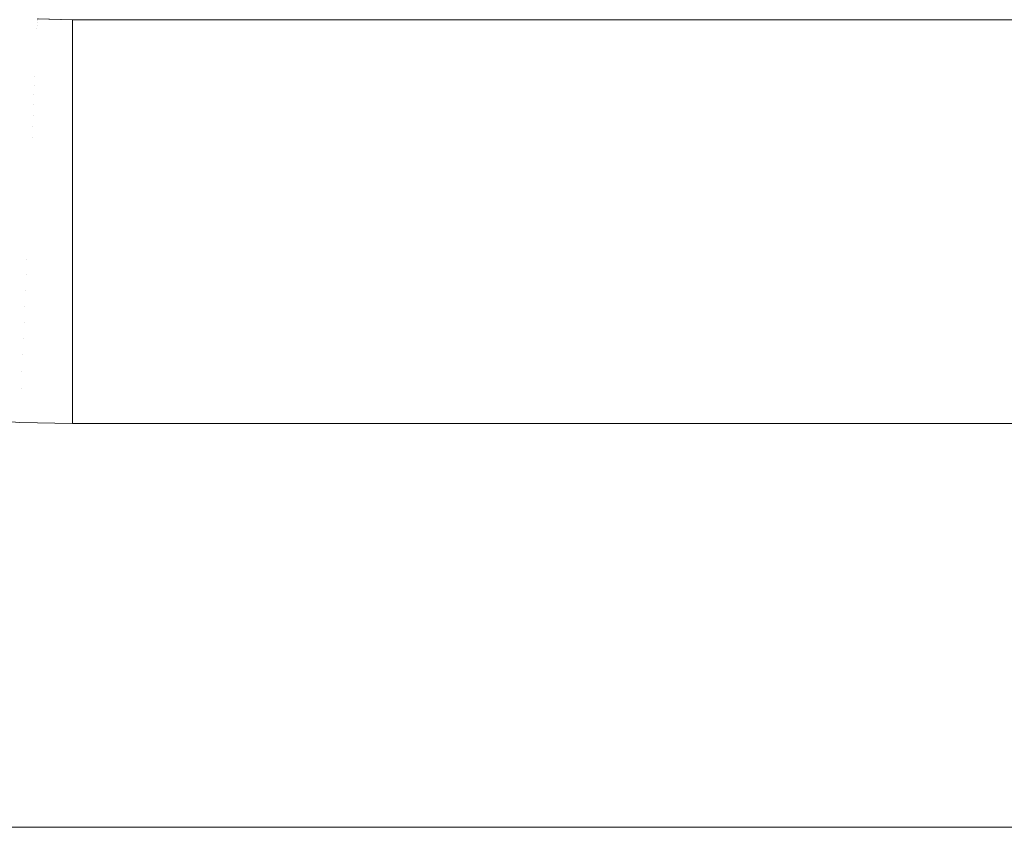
# Model space of a CAD drawing. Header units: centimetres. Extents: x -26 to 27.3, y -25.9 to -24.1.
# Tile 65 of 224: x -7.931 to -7.687, y -25.76 to -25.56. Entities that reach past the tile are written whole.
import ezdxf

# ---------------------------------------------------------------- set-up
doc = ezdxf.new("R2010")
doc.units = ezdxf.units.CM
doc.header["$LTSCALE"] = 2.54
doc.layers.add('Lucido design-1', color=7, linetype='Continuous')

# ---------------------------------------------------------------- blocks, each defined once
blk = doc.blocks.new('Gruppo-7-1')
at = {"color": 7, "linetype": 'Continuous', "lineweight": 9}
for points in [[(-25.91748, -24.15989, 1182.42273), (-25.91748, -25.75989, 1182.42273), (27.18252, -25.75989, 1182.42273), (27.18252, -24.15989, 1182.42273)], [(9.18252, -25.55989, 1181.72273), (-7.91748, -25.55989, 1181.72273), (-7.91748, -25.55989, 1181.92273), (9.18252, -25.55989, 1181.92273)]]:
    blk.add_3dface(points, dxfattribs=at)
for points, invisible_edges in [([(-7.92625, -25.56067, 1181.70881), (-7.935, -25.5601, 1181.70881), (-7.93496, -25.55962, 1181.71278), (-7.92623, -25.56019, 1181.71278)], 15), ([(-7.92623, -25.56019, 1181.71278), (-7.93496, -25.55962, 1181.71278), (-7.93493, -25.5593, 1181.71677), (-7.92621, -25.55988, 1181.71677)], 15), ([(-7.91748, -25.55991, 1181.72076), (-7.92621, -25.55972, 1181.72076), (-7.92621, -25.5597, 1181.72273), (-7.91748, -25.55989, 1181.72273)], 3), ([(-7.91748, -25.55989, 1181.92273), (-7.92597, -25.55971, 1181.92273), (-7.92597, -25.55971, 1181.92327), (-7.91748, -25.55989, 1181.92327)], 6), ([(-7.92635, -25.56306, 1181.69701), (-7.93521, -25.56248, 1181.69701), (-7.93512, -25.56153, 1181.70092), (-7.92631, -25.5621, 1181.70092)], 15), ([(-7.92631, -25.5621, 1181.70092), (-7.93512, -25.56153, 1181.70092), (-7.93505, -25.56073, 1181.70485), (-7.92628, -25.56131, 1181.70485)], 15), ([(-7.92628, -25.56131, 1181.70485), (-7.93505, -25.56073, 1181.70485), (-7.935, -25.5601, 1181.70881), (-7.92625, -25.56067, 1181.70881)], 15), ([(-7.91748, -25.56325, 1181.69701), (-7.92635, -25.56306, 1181.69701), (-7.92631, -25.5621, 1181.70092), (-7.91748, -25.5623, 1181.70092)], 7), ([(-7.92631, -25.5621, 1181.70092), (-7.92628, -25.56131, 1181.70485), (-7.91748, -25.5615, 1181.70485), (-7.91748, -25.56226, 1181.70108)], 11), ([(-7.91748, -25.56226, 1181.70108), (-7.91748, -25.5623, 1181.70092), (-7.92631, -25.5621, 1181.70092)], 10), ([(-7.92628, -25.56131, 1181.70485), (-7.92625, -25.56067, 1181.70881), (-7.91748, -25.56086, 1181.70881), (-7.91748, -25.56142, 1181.70536)], 11), ([(-7.91748, -25.56142, 1181.70536), (-7.91748, -25.5615, 1181.70485), (-7.92628, -25.56131, 1181.70485)], 10), ([(-7.92625, -25.56067, 1181.70881), (-7.92623, -25.56019, 1181.71278), (-7.91748, -25.56038, 1181.71278), (-7.91748, -25.56076, 1181.70968)], 11), ([(-7.91748, -25.56076, 1181.70968), (-7.91748, -25.56086, 1181.70881), (-7.92625, -25.56067, 1181.70881)], 10), ([(-7.92623, -25.56019, 1181.71278), (-7.92621, -25.55988, 1181.71677), (-7.91748, -25.56007, 1181.71677), (-7.91748, -25.56029, 1181.71401)], 11), ([(-7.91748, -25.56029, 1181.71401), (-7.91748, -25.56038, 1181.71278), (-7.92623, -25.56019, 1181.71278)], 10), ([(-7.92621, -25.55988, 1181.71677), (-7.92621, -25.55972, 1181.72076), (-7.91748, -25.55991, 1181.72076), (-7.91748, -25.56, 1181.71837)], 11), ([(-7.91748, -25.56, 1181.71837), (-7.91748, -25.56007, 1181.71677), (-7.92621, -25.55988, 1181.71677)], 10), ([(-7.91748, -25.55991, 1181.72076), (-7.91748, -25.55989, 1181.72273), (9.18252, -25.55989, 1181.72273), (9.18252, -25.55991, 1181.72076)], 8), ([(9.18252, -25.55989, 1181.92327), (9.18252, -25.55989, 1181.92273), (-7.91748, -25.55989, 1181.92273), (-7.91748, -25.55989, 1181.92327)], 8), ([(9.18252, -25.55991, 1181.72076), (9.18252, -25.56, 1181.71837), (-7.91748, -25.56, 1181.71837), (-7.91748, -25.55991, 1181.72076)], 10), ([(-7.91748, -25.56007, 1181.71677), (-7.91748, -25.56, 1181.71837), (9.18252, -25.56, 1181.71837), (9.18252, -25.56007, 1181.71677)], 10), ([(9.18252, -25.56007, 1181.71677), (9.18252, -25.56029, 1181.71401), (-7.91748, -25.56029, 1181.71401), (-7.91748, -25.56007, 1181.71677)], 10), ([(-7.91748, -25.56038, 1181.71278), (-7.91748, -25.56029, 1181.71401), (9.18252, -25.56029, 1181.71401), (9.18252, -25.56038, 1181.71278)], 10), ([(9.18252, -25.56038, 1181.71278), (9.18252, -25.56076, 1181.70968), (-7.91748, -25.56076, 1181.70968), (-7.91748, -25.56038, 1181.71278)], 10), ([(-7.91748, -25.56086, 1181.70881), (-7.91748, -25.56076, 1181.70968), (9.18252, -25.56076, 1181.70968), (9.18252, -25.56086, 1181.70881)], 10), ([(9.18252, -25.56086, 1181.70881), (9.18252, -25.56142, 1181.70536), (-7.91748, -25.56142, 1181.70536), (-7.91748, -25.56086, 1181.70881)], 10), ([(-7.91748, -25.5615, 1181.70485), (-7.91748, -25.56142, 1181.70536), (9.18252, -25.56142, 1181.70536), (9.18252, -25.5615, 1181.70485)], 10), ([(9.18252, -25.5615, 1181.70485), (9.18252, -25.56226, 1181.70108), (-7.91748, -25.56226, 1181.70108), (-7.91748, -25.5615, 1181.70485)], 10), ([(-7.92646, -25.56544, 1181.68932), (-7.93541, -25.56485, 1181.68932), (-7.9353, -25.56358, 1181.69315), (-7.9264, -25.56417, 1181.69315)], 15), ([(-7.9264, -25.56417, 1181.69315), (-7.9353, -25.56358, 1181.69315), (-7.93521, -25.56248, 1181.69701), (-7.92635, -25.56306, 1181.69701)], 15), ([(-7.91748, -25.56452, 1181.69266), (-7.91748, -25.56563, 1181.68932), (-7.92646, -25.56544, 1181.68932), (-7.9264, -25.56417, 1181.69315)], 14), ([(-7.91748, -25.5633, 1181.69685), (-7.91748, -25.56436, 1181.69315), (-7.9264, -25.56417, 1181.69315), (-7.92635, -25.56306, 1181.69701)], 14), ([(-7.9264, -25.56417, 1181.69315), (-7.91748, -25.56436, 1181.69315), (-7.91748, -25.56452, 1181.69266)], 9), ([(-7.92635, -25.56306, 1181.69701), (-7.91748, -25.56325, 1181.69701), (-7.91748, -25.5633, 1181.69685)], 9), ([(-7.91748, -25.5623, 1181.70092), (-7.91748, -25.56226, 1181.70108), (9.18252, -25.56226, 1181.70108), (9.18252, -25.5623, 1181.70092)], 10), ([(9.18252, -25.5623, 1181.70092), (9.18252, -25.56325, 1181.69701), (-7.91748, -25.56325, 1181.69701), (-7.91748, -25.5623, 1181.70092)], 10), ([(9.18252, -25.56325, 1181.69701), (9.18252, -25.5633, 1181.69685), (-7.91748, -25.5633, 1181.69685), (-7.91748, -25.56325, 1181.69701)], 10), ([(-7.91748, -25.56436, 1181.69315), (-7.91748, -25.5633, 1181.69685), (9.18252, -25.5633, 1181.69685), (9.18252, -25.56436, 1181.69315)], 10), ([(9.18252, -25.56436, 1181.69315), (9.18252, -25.56452, 1181.69266), (-7.91748, -25.56452, 1181.69266), (-7.91748, -25.56436, 1181.69315)], 10), ([(-7.91748, -25.56563, 1181.68932), (-7.91748, -25.56452, 1181.69266), (9.18252, -25.56452, 1181.69266), (9.18252, -25.56563, 1181.68932)], 10), ([(-7.92659, -25.56843, 1181.68183), (-7.93568, -25.56784, 1181.68183), (-7.93554, -25.56627, 1181.68555), (-7.92652, -25.56686, 1181.68555)], 15), ([(-7.92652, -25.56686, 1181.68555), (-7.93554, -25.56627, 1181.68555), (-7.93541, -25.56485, 1181.68932), (-7.92646, -25.56544, 1181.68932)], 15), ([(-7.91748, -25.56752, 1181.68447), (-7.91748, -25.56863, 1181.68183), (-7.92659, -25.56843, 1181.68183), (-7.92652, -25.56686, 1181.68555)], 14), ([(-7.91748, -25.56593, 1181.68853), (-7.91748, -25.56706, 1181.68555), (-7.92652, -25.56686, 1181.68555), (-7.92646, -25.56544, 1181.68932)], 14), ([(-7.92652, -25.56686, 1181.68555), (-7.91748, -25.56706, 1181.68555), (-7.91748, -25.56752, 1181.68447)], 9), ([(-7.92646, -25.56544, 1181.68932), (-7.91748, -25.56563, 1181.68932), (-7.91748, -25.56593, 1181.68853)], 9), ([(9.18252, -25.56563, 1181.68932), (9.18252, -25.56593, 1181.68853), (-7.91748, -25.56593, 1181.68853), (-7.91748, -25.56563, 1181.68932)], 10), ([(-7.91748, -25.56706, 1181.68555), (-7.91748, -25.56593, 1181.68853), (9.18252, -25.56593, 1181.68853), (9.18252, -25.56706, 1181.68555)], 10), ([(-7.92666, -25.57016, 1181.67818), (-7.93583, -25.56956, 1181.67818), (-7.93568, -25.56784, 1181.68183), (-7.92659, -25.56843, 1181.68183)], 15), ([(-7.91748, -25.56927, 1181.68047), (-7.91748, -25.57036, 1181.67818), (-7.92666, -25.57016, 1181.67818), (-7.92659, -25.56843, 1181.68183)], 14), ([(-7.92659, -25.56843, 1181.68183), (-7.91748, -25.56863, 1181.68183), (-7.91748, -25.56927, 1181.68047)], 9), ([(9.18252, -25.56706, 1181.68555), (9.18252, -25.56752, 1181.68447), (-7.91748, -25.56752, 1181.68447), (-7.91748, -25.56706, 1181.68555)], 10), ([(-7.91748, -25.56863, 1181.68183), (-7.91748, -25.56752, 1181.68447), (9.18252, -25.56752, 1181.68447), (9.18252, -25.56863, 1181.68183)], 10), ([(9.18252, -25.56863, 1181.68183), (9.18252, -25.56927, 1181.68047), (-7.91748, -25.56927, 1181.68047), (-7.91748, -25.56863, 1181.68183)], 10), ([(-7.91748, -25.57036, 1181.67818), (-7.91748, -25.56927, 1181.68047), (9.18252, -25.56927, 1181.68047), (9.18252, -25.57036, 1181.67818)], 10), ([(-7.92683, -25.57405, 1181.67108), (-7.93617, -25.57344, 1181.67108), (-7.93599, -25.57143, 1181.67459), (-7.92674, -25.57203, 1181.67459)], 15), ([(-7.92674, -25.57203, 1181.67459), (-7.93599, -25.57143, 1181.67459), (-7.93583, -25.56956, 1181.67818), (-7.92666, -25.57016, 1181.67818)], 15), ([(-7.91748, -25.5712, 1181.67656), (-7.91748, -25.57223, 1181.67459), (-7.92674, -25.57203, 1181.67459), (-7.92666, -25.57016, 1181.67818)], 14), ([(-7.92666, -25.57016, 1181.67818), (-7.91748, -25.57036, 1181.67818), (-7.91748, -25.5712, 1181.67656)], 9), ([(9.18252, -25.57036, 1181.67818), (9.18252, -25.5712, 1181.67656), (-7.91748, -25.5712, 1181.67656), (-7.91748, -25.57036, 1181.67818)], 10), ([(-7.91748, -25.57223, 1181.67459), (-7.91748, -25.5712, 1181.67656), (9.18252, -25.5712, 1181.67656), (9.18252, -25.57223, 1181.67459)], 10), ([(-7.92693, -25.57621, 1181.66765), (-7.93635, -25.5756, 1181.66765), (-7.93617, -25.57344, 1181.67108), (-7.92683, -25.57405, 1181.67108)], 15), ([(-7.92693, -25.57621, 1181.66765), (-7.92683, -25.57405, 1181.67108), (-7.91748, -25.57426, 1181.67108), (-7.91748, -25.57557, 1181.66901)], 11), ([(-7.92683, -25.57405, 1181.67108), (-7.92674, -25.57203, 1181.67459), (-7.91748, -25.57223, 1181.67459), (-7.91748, -25.5733, 1181.67274)], 11), ([(-7.91748, -25.5733, 1181.67274), (-7.91748, -25.57426, 1181.67108), (-7.92683, -25.57405, 1181.67108)], 10), ([(9.18252, -25.57223, 1181.67459), (9.18252, -25.5733, 1181.67274), (-7.91748, -25.5733, 1181.67274), (-7.91748, -25.57223, 1181.67459)], 10), ([(-7.91748, -25.57426, 1181.67108), (-7.91748, -25.5733, 1181.67274), (9.18252, -25.5733, 1181.67274), (9.18252, -25.57426, 1181.67108)], 10), ([(9.18252, -25.57426, 1181.67108), (9.18252, -25.57557, 1181.66901), (-7.91748, -25.57557, 1181.66901), (-7.91748, -25.57426, 1181.67108)], 10), ([(-7.92703, -25.57852, 1181.66431), (-7.93655, -25.57789, 1181.66431), (-7.93635, -25.5756, 1181.66765), (-7.92693, -25.57621, 1181.66765)], 15), ([(-7.92703, -25.57852, 1181.66431), (-7.92693, -25.57621, 1181.66765), (-7.91748, -25.57642, 1181.66765), (-7.91748, -25.57799, 1181.66538)], 11), ([(-7.91748, -25.57557, 1181.66901), (-7.91748, -25.57642, 1181.66765), (-7.92693, -25.57621, 1181.66765)], 10), ([(-7.91748, -25.57642, 1181.66765), (-7.91748, -25.57557, 1181.66901), (9.18252, -25.57557, 1181.66901), (9.18252, -25.57642, 1181.66765)], 10), ([(9.18252, -25.57642, 1181.66765), (9.18252, -25.57799, 1181.66538), (-7.91748, -25.57799, 1181.66538), (-7.91748, -25.57642, 1181.66765)], 10), ([(-7.92714, -25.58099, 1181.66102), (-7.93677, -25.58036, 1181.66102), (-7.93655, -25.57789, 1181.66431), (-7.92703, -25.57852, 1181.66431)], 15), ([(-7.92714, -25.58099, 1181.66102), (-7.92703, -25.57852, 1181.66431), (-7.91748, -25.57872, 1181.66431), (-7.91748, -25.58057, 1181.66186)], 11), ([(-7.91748, -25.57799, 1181.66538), (-7.91748, -25.57872, 1181.66431), (-7.92703, -25.57852, 1181.66431)], 10), ([(-7.91748, -25.57872, 1181.66431), (-7.91748, -25.57799, 1181.66538), (9.18252, -25.57799, 1181.66538), (9.18252, -25.57872, 1181.66431)], 10), ([(9.18252, -25.57872, 1181.66431), (9.18252, -25.58057, 1181.66186), (-7.91748, -25.58057, 1181.66186), (-7.91748, -25.57872, 1181.66431)], 10), ([(-7.92725, -25.58356, 1181.65787), (-7.937, -25.58292, 1181.65787), (-7.93677, -25.58036, 1181.66102), (-7.92714, -25.58099, 1181.66102)], 15), ([(-7.92725, -25.58356, 1181.65787), (-7.92714, -25.58099, 1181.66102), (-7.91748, -25.5812, 1181.66102), (-7.91748, -25.58329, 1181.65846)], 11), ([(-7.91748, -25.58057, 1181.66186), (-7.91748, -25.5812, 1181.66102), (-7.92714, -25.58099, 1181.66102)], 10), ([(-7.91748, -25.5812, 1181.66102), (-7.91748, -25.58057, 1181.66186), (9.18252, -25.58057, 1181.66186), (9.18252, -25.5812, 1181.66102)], 10), ([(9.18252, -25.5812, 1181.66102), (9.18252, -25.58329, 1181.65846), (-7.91748, -25.58329, 1181.65846), (-7.91748, -25.5812, 1181.66102)], 10), ([(-7.92737, -25.58626, 1181.65482), (-7.93723, -25.58562, 1181.65482), (-7.937, -25.58292, 1181.65787), (-7.92725, -25.58356, 1181.65787)], 15), ([(-7.92737, -25.58626, 1181.65482), (-7.92725, -25.58356, 1181.65787), (-7.91748, -25.58378, 1181.65787), (-7.91748, -25.58617, 1181.65517)], 11), ([(-7.91748, -25.58329, 1181.65846), (-7.91748, -25.58378, 1181.65787), (-7.92725, -25.58356, 1181.65787)], 10), ([(-7.91748, -25.58378, 1181.65787), (-7.91748, -25.58329, 1181.65846), (9.18252, -25.58329, 1181.65846), (9.18252, -25.58378, 1181.65787)], 10), ([(9.18252, -25.58378, 1181.65787), (9.18252, -25.58617, 1181.65517), (-7.91748, -25.58617, 1181.65517), (-7.91748, -25.58378, 1181.65787)], 10), ([(-7.92749, -25.58909, 1181.65189), (-7.93748, -25.58843, 1181.65189), (-7.93723, -25.58562, 1181.65482), (-7.92737, -25.58626, 1181.65482)], 15), ([(-7.92749, -25.58909, 1181.65189), (-7.92737, -25.58626, 1181.65482), (-7.91748, -25.58648, 1181.65482), (-7.91748, -25.58918, 1181.65202)], 11), ([(-7.91748, -25.58617, 1181.65517), (-7.91748, -25.58648, 1181.65482), (-7.92737, -25.58626, 1181.65482)], 10), ([(-7.91748, -25.58648, 1181.65482), (-7.91748, -25.58617, 1181.65517), (9.18252, -25.58617, 1181.65517), (9.18252, -25.58648, 1181.65482)], 10), ([(9.18252, -25.58648, 1181.65482), (9.18252, -25.58918, 1181.65202), (-7.91748, -25.58918, 1181.65202), (-7.91748, -25.58648, 1181.65482)], 10), ([(-7.92762, -25.59203, 1181.64907), (-7.93773, -25.59137, 1181.64907), (-7.93748, -25.58843, 1181.65189), (-7.92749, -25.58909, 1181.65189)], 15), ([(-7.92775, -25.59509, 1181.64637), (-7.938, -25.59442, 1181.64637), (-7.93773, -25.59137, 1181.64907), (-7.92762, -25.59203, 1181.64907)], 15), ([(-7.91748, -25.59225, 1181.64907), (-7.92762, -25.59203, 1181.64907), (-7.92749, -25.58909, 1181.65189), (-7.91748, -25.58931, 1181.65189)], 7), ([(-7.91748, -25.58918, 1181.65202), (-7.91748, -25.58931, 1181.65189), (-7.92749, -25.58909, 1181.65189)], 10), ([(-7.91748, -25.58931, 1181.65189), (-7.91748, -25.58918, 1181.65202), (9.18252, -25.58918, 1181.65202), (9.18252, -25.58931, 1181.65189)], 10), ([(-7.91748, -25.59225, 1181.64907), (-7.91748, -25.58931, 1181.65189), (9.18252, -25.58931, 1181.65189), (9.18252, -25.59225, 1181.64907)], 10), ([(-7.91748, -25.59233, 1181.649), (-7.91748, -25.59532, 1181.64637), (-7.92775, -25.59509, 1181.64637), (-7.92762, -25.59203, 1181.64907)], 14), ([(-7.92762, -25.59203, 1181.64907), (-7.91748, -25.59225, 1181.64907), (-7.91748, -25.59233, 1181.649)], 9), ([(9.18252, -25.59225, 1181.64907), (9.18252, -25.59233, 1181.649), (-7.91748, -25.59233, 1181.649), (-7.91748, -25.59225, 1181.64907)], 10), ([(-7.91748, -25.59532, 1181.64637), (-7.91748, -25.59233, 1181.649), (9.18252, -25.59233, 1181.649), (9.18252, -25.59532, 1181.64637)], 10), ([(-7.92789, -25.59827, 1181.64379), (-7.93828, -25.59758, 1181.64379), (-7.938, -25.59442, 1181.64637), (-7.92775, -25.59509, 1181.64637)], 15), ([(-7.91748, -25.59561, 1181.64613), (-7.91748, -25.59849, 1181.64379), (-7.92789, -25.59827, 1181.64379), (-7.92775, -25.59509, 1181.64637)], 14), ([(-7.92775, -25.59509, 1181.64637), (-7.91748, -25.59532, 1181.64637), (-7.91748, -25.59561, 1181.64613)], 9), ([(9.18252, -25.59532, 1181.64637), (9.18252, -25.59561, 1181.64613), (-7.91748, -25.59561, 1181.64613), (-7.91748, -25.59532, 1181.64637)], 10), ([(-7.91748, -25.59849, 1181.64379), (-7.91748, -25.59561, 1181.64613), (9.18252, -25.59561, 1181.64613), (9.18252, -25.59849, 1181.64379)], 10), ([(-7.92803, -25.60154, 1181.64135), (-7.93856, -25.60085, 1181.64135), (-7.93828, -25.59758, 1181.64379), (-7.92789, -25.59827, 1181.64379)], 15), ([(-7.91748, -25.59902, 1181.6434), (-7.91748, -25.60177, 1181.64135), (-7.92803, -25.60154, 1181.64135), (-7.92789, -25.59827, 1181.64379)], 14), ([(-7.92789, -25.59827, 1181.64379), (-7.91748, -25.59849, 1181.64379), (-7.91748, -25.59902, 1181.6434)], 9), ([(9.18252, -25.59849, 1181.64379), (9.18252, -25.59902, 1181.6434), (-7.91748, -25.59902, 1181.6434), (-7.91748, -25.59849, 1181.64379)], 10), ([(-7.92818, -25.60492, 1181.63904), (-7.93886, -25.60422, 1181.63904), (-7.93856, -25.60085, 1181.64135), (-7.92803, -25.60154, 1181.64135)], 15), ([(-7.91748, -25.60177, 1181.64135), (-7.91748, -25.59902, 1181.6434), (9.18252, -25.59902, 1181.6434), (9.18252, -25.60177, 1181.64135)], 10), ([(-7.91748, -25.60254, 1181.64082), (-7.91748, -25.60515, 1181.63904), (-7.92818, -25.60492, 1181.63904), (-7.92803, -25.60154, 1181.64135)], 14), ([(-7.92803, -25.60154, 1181.64135), (-7.91748, -25.60177, 1181.64135), (-7.91748, -25.60254, 1181.64082)], 9), ([(9.18252, -25.60177, 1181.64135), (9.18252, -25.60254, 1181.64082), (-7.91748, -25.60254, 1181.64082), (-7.91748, -25.60177, 1181.64135)], 10), ([(-7.91748, -25.60515, 1181.63904), (-7.91748, -25.60254, 1181.64082), (9.18252, -25.60254, 1181.64082), (9.18252, -25.60515, 1181.63904)], 10), ([(-7.92833, -25.60839, 1181.63686), (-7.93916, -25.60768, 1181.63686), (-7.93886, -25.60422, 1181.63904), (-7.92818, -25.60492, 1181.63904)], 15), ([(-7.91748, -25.60617, 1181.6384), (-7.91748, -25.60863, 1181.63686), (-7.92833, -25.60839, 1181.63686), (-7.92818, -25.60492, 1181.63904)], 14), ([(-7.92818, -25.60492, 1181.63904), (-7.91748, -25.60515, 1181.63904), (-7.91748, -25.60617, 1181.6384)], 9), ([(9.18252, -25.60515, 1181.63904), (9.18252, -25.60617, 1181.6384), (-7.91748, -25.60617, 1181.6384), (-7.91748, -25.60515, 1181.63904)], 10), ([(-7.92849, -25.61195, 1181.63484), (-7.93947, -25.61123, 1181.63484), (-7.93916, -25.60768, 1181.63686), (-7.92833, -25.60839, 1181.63686)], 15), ([(-7.91748, -25.6099, 1181.63614), (-7.91748, -25.61219, 1181.63484), (-7.92849, -25.61195, 1181.63484), (-7.92833, -25.60839, 1181.63686)], 14), ([(-7.92833, -25.60839, 1181.63686), (-7.91748, -25.60863, 1181.63686), (-7.91748, -25.6099, 1181.63614)], 9), ([(-7.91748, -25.60863, 1181.63686), (-7.91748, -25.60617, 1181.6384), (9.18252, -25.60617, 1181.6384), (9.18252, -25.60863, 1181.63686)], 10), ([(9.18252, -25.60863, 1181.63686), (9.18252, -25.6099, 1181.63614), (-7.91748, -25.6099, 1181.63614), (-7.91748, -25.60863, 1181.63686)], 10), ([(-7.91748, -25.61219, 1181.63484), (-7.91748, -25.6099, 1181.63614), (9.18252, -25.6099, 1181.63614), (9.18252, -25.61219, 1181.63484)], 10), ([(-7.92865, -25.6156, 1181.63295), (-7.93979, -25.61487, 1181.63295), (-7.93947, -25.61123, 1181.63484), (-7.92849, -25.61195, 1181.63484)], 15), ([(-7.91748, -25.61372, 1181.63404), (-7.91748, -25.61584, 1181.63295), (-7.92865, -25.6156, 1181.63295), (-7.92849, -25.61195, 1181.63484)], 14), ([(-7.92849, -25.61195, 1181.63484), (-7.91748, -25.61219, 1181.63484), (-7.91748, -25.61372, 1181.63404)], 9), ([(9.18252, -25.61219, 1181.63484), (9.18252, -25.61372, 1181.63404), (-7.91748, -25.61372, 1181.63404), (-7.91748, -25.61219, 1181.63484)], 10), ([(-7.92881, -25.61932, 1181.63122), (-7.94011, -25.61858, 1181.63122), (-7.93979, -25.61487, 1181.63295), (-7.92865, -25.6156, 1181.63295)], 15), ([(-7.92881, -25.61932, 1181.63122), (-7.92865, -25.6156, 1181.63295), (-7.91748, -25.61584, 1181.63295), (-7.91748, -25.61764, 1181.63212)], 11), ([(-7.91748, -25.61584, 1181.63295), (-7.91748, -25.61372, 1181.63404), (9.18252, -25.61372, 1181.63404), (9.18252, -25.61584, 1181.63295)], 10), ([(-7.91748, -25.61764, 1181.63212), (-7.91748, -25.61956, 1181.63122), (-7.92881, -25.61932, 1181.63122)], 10), ([(9.18252, -25.61584, 1181.63295), (9.18252, -25.61764, 1181.63212), (-7.91748, -25.61764, 1181.63212), (-7.91748, -25.61584, 1181.63295)], 10), ([(-7.91748, -25.61956, 1181.63122), (-7.91748, -25.61764, 1181.63212), (9.18252, -25.61764, 1181.63212), (9.18252, -25.61956, 1181.63122)], 10), ([(-7.92897, -25.62311, 1181.62964), (-7.94045, -25.62236, 1181.62964), (-7.94011, -25.61858, 1181.63122), (-7.92881, -25.61932, 1181.63122)], 15), ([(-7.92897, -25.62311, 1181.62964), (-7.92881, -25.61932, 1181.63122), (-7.91748, -25.61956, 1181.63122), (-7.91748, -25.62163, 1181.63036)], 11), ([(9.18252, -25.61956, 1181.63122), (9.18252, -25.62163, 1181.63036), (-7.91748, -25.62163, 1181.63036), (-7.91748, -25.61956, 1181.63122)], 10), ([(-7.92914, -25.62697, 1181.62821), (-7.94078, -25.62621, 1181.62821), (-7.94045, -25.62236, 1181.62964), (-7.92897, -25.62311, 1181.62964)], 15), ([(-7.91748, -25.62163, 1181.63036), (-7.91748, -25.62336, 1181.62964), (-7.92897, -25.62311, 1181.62964)], 10), ([(-7.91748, -25.62336, 1181.62964), (-7.91748, -25.62163, 1181.63036), (9.18252, -25.62163, 1181.63036), (9.18252, -25.62336, 1181.62964)], 10), ([(-7.92914, -25.62697, 1181.62821), (-7.92897, -25.62311, 1181.62964), (-7.91748, -25.62336, 1181.62964), (-7.91748, -25.62569, 1181.62878)], 11), ([(9.18252, -25.62336, 1181.62964), (9.18252, -25.62569, 1181.62878), (-7.91748, -25.62569, 1181.62878), (-7.91748, -25.62336, 1181.62964)], 10), ([(-7.92931, -25.63089, 1181.62695), (-7.94112, -25.63011, 1181.62695), (-7.94078, -25.62621, 1181.62821), (-7.92914, -25.62697, 1181.62821)], 15), ([(-7.92931, -25.63089, 1181.62695), (-7.92914, -25.62697, 1181.62821), (-7.91748, -25.62722, 1181.62821), (-7.91748, -25.62982, 1181.62737)], 11), ([(-7.91748, -25.62569, 1181.62878), (-7.91748, -25.62722, 1181.62821), (-7.92914, -25.62697, 1181.62821)], 10), ([(-7.91748, -25.62722, 1181.62821), (-7.91748, -25.62569, 1181.62878), (9.18252, -25.62569, 1181.62878), (9.18252, -25.62722, 1181.62821)], 10), ([(9.18252, -25.62722, 1181.62821), (9.18252, -25.62982, 1181.62737), (-7.91748, -25.62982, 1181.62737), (-7.91748, -25.62722, 1181.62821)], 10), ([(-7.92949, -25.63485, 1181.62584), (-7.94147, -25.63407, 1181.62584), (-7.94112, -25.63011, 1181.62695), (-7.92931, -25.63089, 1181.62695)], 15), ([(-7.91748, -25.62982, 1181.62737), (-7.91748, -25.63114, 1181.62695), (-7.92931, -25.63089, 1181.62695)], 10), ([(-7.91748, -25.63114, 1181.62695), (-7.91748, -25.62982, 1181.62737), (9.18252, -25.62982, 1181.62737), (9.18252, -25.63114, 1181.62695)], 10), ([(-7.92949, -25.63485, 1181.62584), (-7.92931, -25.63089, 1181.62695), (-7.91748, -25.63114, 1181.62695), (-7.91748, -25.63401, 1181.62615)], 11), ([(9.18252, -25.63114, 1181.62695), (9.18252, -25.63401, 1181.62615), (-7.91748, -25.63401, 1181.62615), (-7.91748, -25.63114, 1181.62695)], 10), ([(-7.92966, -25.63887, 1181.6249), (-7.94182, -25.63807, 1181.6249), (-7.94147, -25.63407, 1181.62584), (-7.92949, -25.63485, 1181.62584)], 15), ([(-7.92966, -25.63887, 1181.6249), (-7.92949, -25.63485, 1181.62584), (-7.91748, -25.63512, 1181.62584), (-7.91748, -25.63825, 1181.62511)], 11), ([(-7.91748, -25.63401, 1181.62615), (-7.91748, -25.63512, 1181.62584), (-7.92949, -25.63485, 1181.62584)], 10), ([(-7.91748, -25.63512, 1181.62584), (-7.91748, -25.63401, 1181.62615), (9.18252, -25.63401, 1181.62615), (9.18252, -25.63512, 1181.62584)], 10), ([(9.18252, -25.63512, 1181.62584), (9.18252, -25.63825, 1181.62511), (-7.91748, -25.63825, 1181.62511), (-7.91748, -25.63512, 1181.62584)], 10), ([(-7.92984, -25.64292, 1181.62413), (-7.94217, -25.64211, 1181.62413), (-7.94182, -25.63807, 1181.6249), (-7.92966, -25.63887, 1181.6249)], 15), ([(-7.92984, -25.64292, 1181.62413), (-7.92966, -25.63887, 1181.6249), (-7.91748, -25.63913, 1181.6249), (-7.91748, -25.64253, 1181.62426)], 11), ([(-7.91748, -25.63825, 1181.62511), (-7.91748, -25.63913, 1181.6249), (-7.92966, -25.63887, 1181.6249)], 10), ([(-7.91748, -25.63913, 1181.6249), (-7.91748, -25.63825, 1181.62511), (9.18252, -25.63825, 1181.62511), (9.18252, -25.63913, 1181.6249)], 10), ([(9.18252, -25.63913, 1181.6249), (9.18252, -25.64253, 1181.62426), (-7.91748, -25.64253, 1181.62426), (-7.91748, -25.63913, 1181.6249)], 10), ([(-7.93002, -25.64701, 1181.62352), (-7.94253, -25.64619, 1181.62352), (-7.94217, -25.64211, 1181.62413), (-7.92984, -25.64292, 1181.62413)], 15), ([(-7.91748, -25.64253, 1181.62426), (-7.91748, -25.64319, 1181.62413), (-7.92984, -25.64292, 1181.62413)], 10), ([(-7.91748, -25.64319, 1181.62413), (-7.91748, -25.64253, 1181.62426), (9.18252, -25.64253, 1181.62426), (9.18252, -25.64319, 1181.62413)], 10), ([(-7.93002, -25.64701, 1181.62352), (-7.92984, -25.64292, 1181.62413), (-7.91748, -25.64319, 1181.62413), (-7.91748, -25.64684, 1181.62359)], 11), ([(9.18252, -25.64319, 1181.62413), (9.18252, -25.64684, 1181.62359), (-7.91748, -25.64684, 1181.62359), (-7.91748, -25.64319, 1181.62413)], 10), ([(-7.9302, -25.65112, 1181.62309), (-7.94289, -25.65029, 1181.62309), (-7.94253, -25.64619, 1181.62352), (-7.93002, -25.64701, 1181.62352)], 15), ([(-7.9302, -25.65112, 1181.62309), (-7.93002, -25.64701, 1181.62352), (-7.91748, -25.64728, 1181.62352), (-7.91748, -25.65117, 1181.62311)], 11), ([(-7.91748, -25.64684, 1181.62359), (-7.91748, -25.64728, 1181.62352), (-7.93002, -25.64701, 1181.62352)], 10), ([(-7.91748, -25.64728, 1181.62352), (-7.91748, -25.64684, 1181.62359), (9.18252, -25.64684, 1181.62359), (9.18252, -25.64728, 1181.62352)], 10), ([(9.18252, -25.64728, 1181.62352), (9.18252, -25.65117, 1181.62311), (-7.91748, -25.65117, 1181.62311), (-7.91748, -25.64728, 1181.62352)], 10), ([(-7.93038, -25.65525, 1181.62282), (-7.94325, -25.6544, 1181.62282), (-7.94289, -25.65029, 1181.62309), (-7.9302, -25.65112, 1181.62309)], 15), ([(-7.91748, -25.65553, 1181.62282), (-7.93038, -25.65525, 1181.62282), (-7.9302, -25.65112, 1181.62309), (-7.91748, -25.6514, 1181.62309)], 7), ([(-7.91748, -25.65117, 1181.62311), (-7.91748, -25.6514, 1181.62309), (-7.9302, -25.65112, 1181.62309)], 10), ([(-7.91748, -25.6514, 1181.62309), (-7.91748, -25.65117, 1181.62311), (9.18252, -25.65117, 1181.62311), (9.18252, -25.6514, 1181.62309)], 10), ([(9.18252, -25.6514, 1181.62309), (9.18252, -25.65553, 1181.62282), (-7.91748, -25.65553, 1181.62282), (-7.91748, -25.6514, 1181.62309)], 10), ([(-7.93057, -25.6596, 1181.62273), (-7.94363, -25.65875, 1181.62273), (-7.94325, -25.6544, 1181.62282), (-7.93038, -25.65525, 1181.62282)], 14), ([(-7.91748, -25.65989, 1181.62273), (-7.93057, -25.6596, 1181.62273), (-7.93038, -25.65525, 1181.62282), (-7.91748, -25.65553, 1181.62282)], 6), ([(-7.91748, -25.65553, 1181.62282), (9.18252, -25.65553, 1181.62282), (9.18252, -25.65989, 1181.62273), (-7.91748, -25.65989, 1181.62273)], 1), ([(-25.91748, -25.75989, 1181.62273), (-7.93057, -25.6596, 1181.62273), (-7.91748, -25.65989, 1181.62273)], 9), ([(-7.91748, -25.65989, 1181.62273), (9.18252, -25.65989, 1181.62273), (27.18252, -25.75989, 1181.62273), (-25.91748, -25.75989, 1181.62273)], 10), ([(27.18252, -25.7638, 1182.42265), (27.18252, -25.75989, 1182.42273), (-25.91748, -25.75989, 1182.42273), (-25.91748, -25.7638, 1182.42265)], 8), ([(-25.91748, -25.76186, 1181.62275), (-25.91748, -25.75989, 1181.62273), (27.18252, -25.75989, 1181.62273), (27.18252, -25.76186, 1181.62275)], 8)]:
    blk.add_3dface(points, dxfattribs=dict(at, invisible_edges=invisible_edges))

msp = doc.modelspace()

# ---------------------------------------------------------------- block references
at = {"layer": 'Lucido design-1', "color": 7}
msp.add_blockref('Gruppo-7-1', (0, 0), dxfattribs=at)

doc.saveas('drawing.dxf')
